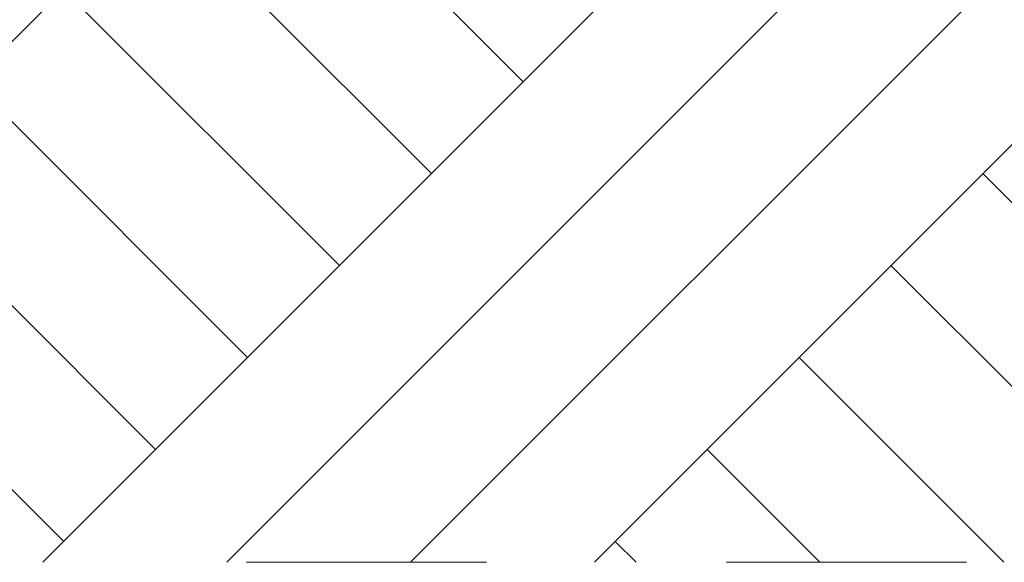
# Model space of a CAD drawing. Header units: centimetres. Extents: x 13236 to 130629, y -361 to 3059.
# Tile 18 of 71: x 76228 to 76376, y -215 to -133. Entities that reach past the tile are written whole.
import ezdxf

# ---------------------------------------------------------------- set-up
doc = ezdxf.new("R2010")
doc.units = ezdxf.units.CM
doc.header["$MEASUREMENT"] = 0
doc.linetypes.add('Przerywana', pattern=[36, 18, -18])
doc.linetypes.add('Wipeout_Contour', pattern=[100, 0, -100])
doc.layers.add('0_Nr_pióra__1', color=7, linetype='Continuous', lineweight=13)
doc.layers.add('0_Nr_pióra__102', color=9, linetype='Continuous', lineweight=5)

msp = doc.modelspace()

# ---------------------------------------------------------------- wipeouts: each hides what was drawn before it
at = {"linetype": 'Wipeout_Contour', "ltscale": 532988.587068}
msp.add_wipeout([(76589.22, -131.4), (76456.82, -129.83), (76132.07, -120.63), (75886.65, -116.45), (75666.8, -115.2), (75666.8, -214.69), (76589.22, -214.69)], dxfattribs=at)

# ---------------------------------------------------------------- next in the draw order: hatches: boundary and pattern name
at = {"layer": '0_Nr_pióra__102', "linetype": 'Continuous'}
h = msp.add_hatch(dxfattribs=at)
h.set_pattern_fill('Grunt_0004', color=256, style=0, pattern_type=2)
h.set_pattern_definition([(45, (73973.14, 422.665), (-41.3657, 41.3657), []), (45, (73959.35, 436.45), (-82.7315, 82.7315), []), (45, (73945.56, 450.24), (-82.7315, 82.7315), []), (135, (73931.771, 464.031), (13.78858, 13.78858), [58.5, -58.5])])
h.paths.add_polyline_path([(76589.22, -131.4), (76456.82, -129.83), (76132.07, -120.63), (75886.65, -116.45), (75666.8, -115.2), (75666.8, -214.69), (76589.22, -214.69)])

# ---------------------------------------------------------------- next in the draw order: linework, layer by layer
at = {"layer": '0_Nr_pióra__1', "linetype": 'Przerywana', "ltscale": 2}
msp.add_line((75613.94, -214.69), (77923.62, -214.69), dxfattribs=at)

doc.saveas('drawing.dxf')
